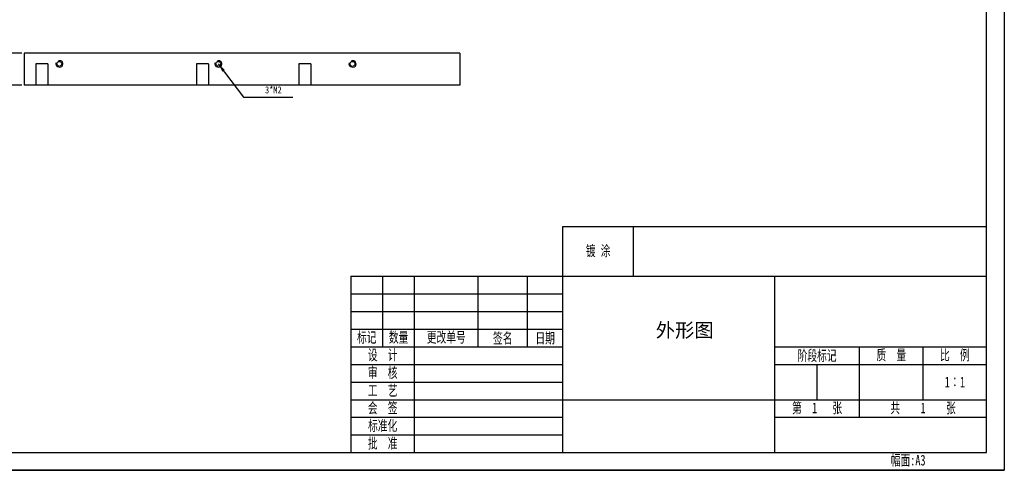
# Model space of a CAD drawing. Header units: millimetres. Extents: x 22 to 1001, y 11 to 310.
# Tile 10 of 16: x 722 to 1001, y 11 to 138. Entities that reach past the tile are written whole.
import ezdxf

# ---------------------------------------------------------------- set-up
doc = ezdxf.new("R2010")
doc.units = ezdxf.units.MM
doc.layers.add('图框周边', color=6, linetype='Continuous')
doc.layers.add('图框线', color=7, linetype='Continuous', lineweight=30)
doc.layers.add('标注、细实线', color=2, linetype='Continuous', lineweight=20)
doc.styles.add('SLDTEXTSTYLE0', font='txt', dxfattribs={"width": 0.75})
doc.styles.get("Standard").update_dxf_attribs({"font": 'arial.ttf'})
doc.styles.add('STYLE1', font='txt', dxfattribs={"width": 0.707})
doc.dimstyles.new('ISO-25', dxfattribs={"dimtxt": 2.5, "dimasz": 2.5, "dimexe": 1.25, "dimexo": 0.625, "dimtad": 1, "dimtxsty": 'Standard', "dimcen": 2.5, "dimadec": 0, "dimazin": 0, "dimtfac": 1, "dimtmove": 0, "dimatfit": 3, "dimfxl": 1, "dimarcsym": 0})

# ---------------------------------------------------------------- blocks, each defined once
blk = doc.blocks.new('*D113')
at = {"color": 0, "lineweight": -2, "transparency": 16777216}
for p, q in [((722.79, 128.84), (713.08, 128.84)), ((714.33, 122.34), (714.33, 126.34)), ((722.79, 119.84), (713.08, 119.84))]:
    blk.add_line(p, q, dxfattribs=at)
at = {"color": 0, "transparency": 16777216}
for points in [[(713.91, 126.34), (714.74, 126.34), (714.33, 128.84)], [(713.91, 122.34), (714.74, 122.34), (714.33, 119.84)]]:
    blk.add_solid(points, dxfattribs=at)
at = {"layer": 'Defpoints', "color": 0, "transparency": 16777216}
for p in [(714.33, 128.84), (723.41, 128.84), (723.41, 119.84)]:
    blk.add_point(p, dxfattribs=at)
at = {"color": 0, "transparency": 16777216, "insert": (712.42, 124.34), "char_height": 2.5, "attachment_point": 5, "rotation": 90}
blk.add_mtext('9', dxfattribs=at)

msp = doc.modelspace()

# ---------------------------------------------------------------- linework, layer by layer
for p, q in [((723.413, 128.84), (723.413, 119.84)), ((846.813, 128.84), (723.413, 128.84)), ((846.813, 128.84), (846.813, 119.84)), ((730.113, 125.84), (726.713, 125.84)), ((726.713, 125.84), (726.713, 119.84)), ((730.113, 125.84), (730.113, 119.84)), ((775.613, 125.84), (772.213, 125.84)), ((772.213, 125.84), (772.213, 119.84)), ((775.613, 125.84), (775.613, 119.84)), ((804.613, 125.84), (801.213, 125.84)), ((801.213, 125.84), (801.213, 119.84)), ((804.613, 125.84), (804.613, 119.84)), ((846.813, 119.84), (723.413, 119.84))]:
    msp.add_line(p, q)
for centre in [(733.413, 125.84), (778.413, 125.84), (816.413, 125.84)]:
    msp.add_circle(centre, 0.7)
at = {"linetype": 'Continuous', "lineweight": 0}
for centre in [(733.413, 125.84), (778.413, 125.84), (816.413, 125.84)]:
    msp.add_arc(centre, 1, 165, 105, dxfattribs=at)
at = {"layer": '图框周边', "color": 3}
for p, q in [((1000.953, 307.76), (1000.953, 10.76)), ((1000.953, 307.76), (1000.953, 10.76)), ((875.953, 79.76), (995.953, 79.76)), ((875.953, 15.76), (875.953, 79.76)), ((895.953, 65.76), (895.953, 79.76)), ((815.953, 65.76), (995.953, 65.76)), ((815.953, 65.76), (815.953, 15.76)), ((824.953, 45.76), (824.953, 65.76)), ((833.953, 15.76), (833.953, 65.76)), ((851.953, 45.76), (851.953, 65.76)), ((865.953, 45.76), (865.953, 65.76)), ((935.953, 15.76), (935.953, 65.76)), ((815.953, 60.76), (875.953, 60.76)), ((815.953, 55.76), (875.953, 55.76)), ((815.953, 50.76), (875.953, 50.76)), ((815.953, 45.76), (875.953, 45.76)), ((935.953, 45.76), (995.953, 45.76)), ((959.953, 25.76), (959.953, 45.76)), ((977.953, 30.76), (977.953, 45.76)), ((815.953, 40.76), (875.953, 40.76)), ((935.953, 40.76), (995.953, 40.76)), ((947.953, 30.76), (947.953, 40.76)), ((815.953, 35.76), (875.953, 35.76)), ((815.953, 30.76), (995.953, 30.76)), ((815.953, 25.76), (875.953, 25.76)), ((935.953, 25.76), (995.953, 25.76)), ((815.953, 20.76), (875.953, 20.76)), ((580.953, 10.76), (1000.953, 10.76)), ((1000.953, 10.76), (580.953, 10.76))]:
    msp.add_line(p, q, dxfattribs=at)
at = {"layer": '图框线'}
for p, q in [((995.953, 15.76), (995.953, 302.76)), ((580.953, 15.76), (995.953, 15.76))]:
    msp.add_line(p, q, dxfattribs=at)

# ---------------------------------------------------------------- texts
at = {"insert": (794, 118.451), "char_height": 2, "width": 20.88876, "attachment_point": 5, "style": 'SLDTEXTSTYLE0'}
msp.add_mtext('\\A1;3*M2', dxfattribs=at)
at = {"layer": '图框线', "char_height": 3, "style": 'STYLE1'}
for s, insert, width, attachment_point in [('镀 涂', (885.953, 72.76), 20, 5), ('标记', (820.453, 48.26), 9, 5), ('数量', (829.453, 48.26), 9, 5), ('更改单号', (842.955, 48.26), 18.0028, 5), ('签名', (858.953, 48.033), 14, 5), ('日期', (870.953, 48.033), 10, 5), ('设  计', (824.955, 43.26), 18.0028, 5), ('阶段标记', (947.953, 43.075), 24, 5), ('质  量', (968.955, 43.26), 18.0028, 5), ('比  例', (986.953, 43.26), 18, 5), ('审  核', (824.953, 38.26), 18, 5), ('1∶1', (986.953, 35.76), 18, 5), ('工  艺', (824.953, 33.26), 18, 5), ('会  签', (824.953, 28.26), 18, 5), ('第  1   张', (947.953, 28.26), 24, 5), ('共    1    张', (977.953, 28.26), 36, 5), ('标准化', (824.955, 23.26), 18.0028, 5), ('批  准', (824.953, 18.26), 18, 5), ('幅面:A3', (968.807, 15.126), 12.5734, 1)]:
    msp.add_mtext(s, dxfattribs=dict(at, insert=insert, width=width, attachment_point=attachment_point))
at = {"layer": '标注、细实线', "insert": (886.311, 52.429), "char_height": 4, "attachment_point": 1}
msp.add_mtext_dynamic_manual_height_columns('\\pi15.96407;{\\fSimSun|b0|i0|c134|p2;外形图 }', width=48.26333, gutter_width=12.5, heights=[0], dxfattribs=at)

# ---------------------------------------------------------------- dimensions: what is measured, and where the dimension line sits
dim = msp.add_linear_dim(base=(714.325, 128.84), p1=(723.413, 119.84), p2=(723.413, 128.84), angle=90, dimstyle='ISO-25')
dim.commit()
dim.dimension.update_dxf_attribs({"geometry": '*D113', "text_midpoint": (712.424, 124.34)})

# ---------------------------------------------------------------- leaders
msp.add_leader([(778.396, 125.864), (785.595, 116.415), (799.554, 116.415)], dimstyle='ISO-25')

doc.saveas('drawing.dxf')
